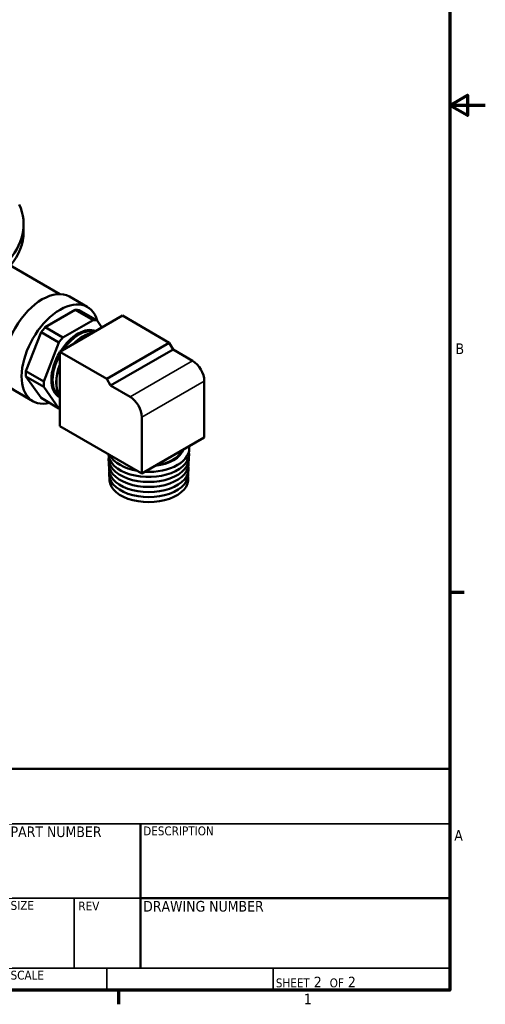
# Model space of a CAD drawing. Header units: inches. Extents: x 0.1 to 33.9, y 0.6 to 21.4.
# Tile 65 of 82: x 28.6 to 33.9, y 0.8 to 12. Entities that reach past the tile are written whole.
import ezdxf
from ezdxf.enums import TextEntityAlignment as Align

# ---------------------------------------------------------------- set-up
doc = ezdxf.new("R2010")
doc.units = ezdxf.units.IN
doc.header["$MEASUREMENT"] = 0
for name, color, linetype, lineweight in [('Border (ANSI)', 7, 'Continuous', 70), ('Title (ANSI)', 7, 'Continuous', 50), ('Visible (ANSI)', 7, 'Continuous', 50), ('Visible Narrow (ANSI)', 7, 'Continuous', 35)]:
    doc.layers.add(name, color=color, linetype=linetype, lineweight=lineweight)
doc.styles.add('Note Text (ANSI)', font='tahoma.ttf')
doc.styles.get("Standard").update_dxf_attribs({"font": 'tahoma.ttf'})
doc.styles.add('Text Style38', font='tahoma.ttf')
doc.styles.add('Text Style39', font='tahoma.ttf')

# ---------------------------------------------------------------- blocks, each defined once
blk = doc.blocks.new('Borders Default Border')
at = {"layer": 'Border (ANSI)'}
for p, q in [((33.5, 5.5), (33.66, 5.5)), ((29.75, 1), (29.75, 0.84))]:
    blk.add_line(p, q, dxfattribs=at)
at = {"layer": 'Border (ANSI)', "flags": 128}
for points in [[(0.5, 1), (0.5, 21), (33.5, 21), (33.5, 1), (0.5, 1)], [(33.9, 11), (33.5, 11), (33.7, 11.115), (33.7, 10.885), (33.5, 11)]]:
    blk.add_lwpolyline(points, dxfattribs=at)
at = {"layer": 'Border (ANSI)', "char_height": 0.12, "attachment_point": 7, "style": 'Note Text (ANSI)'}
for s, insert in [('B', (33.563, 8.19)), ('A', (33.549, 2.69)), ('1', (31.848, 0.84))]:
    blk.add_mtext(s, dxfattribs=dict(at, insert=insert))
blk = doc.blocks.new('Title Blocks ECS Standard w Comments')
at = {"layer": 'Title (ANSI)'}
for p, q in [((2.182, 4.756), (2.182, 7.256)), ((2.182, 7.256), (4.682, 7.256)), ((4.682, 7.256), (4.682, 4.756)), ((12.432, 7.256), (4.682, 7.256)), ((4.682, 7.256), (4.682, 4.756)), ((12.432, 4.756), (12.432, 7.256)), ((8.932, 6.636), (8.932, 5.006)), ((8.932, 5.794), (12.432, 5.794)), ((4.682, 4.756), (2.182, 4.756)), ((4.682, 4.756), (12.432, 4.756))]:
    blk.add_line(p, q, dxfattribs=at)
at = {"layer": 'Title (ANSI)', "lineweight": 35}
for p, q in [((6.432, 6.506), (6.432, 7.256)), ((7.432, 4.756), (7.432, 7.256)), ((4.682, 6.881), (7.432, 6.881)), ((7.432, 6.636), (12.432, 6.636)), ((4.682, 6.506), (7.432, 6.506)), ((8.932, 5.794), (7.432, 5.794)), ((8.182, 5.006), (8.182, 5.794)), ((12.432, 5.006), (7.432, 5.006)), ((8.552, 5.006), (8.552, 4.756)), ((10.432, 5.006), (10.432, 4.756))]:
    blk.add_line(p, q, dxfattribs=at)
at = {"layer": 'Title (ANSI)', "style": 'Text Style38'}
for s, p in [('DRAWN', (4.712, 7.226)), ('CHECKED', (4.712, 6.851)), ('DESCRIPTION', (8.962, 6.606)), ('SIZE', (7.462, 5.764)), ('REV', (8.229, 5.757)), ('SCALE', (7.462, 4.976))]:
    blk.add_text(s, height=0.1, dxfattribs=at).set_placement(p, align=Align.TOP_LEFT)
at = {"layer": 'Title (ANSI)', "char_height": 0.12, "style": 'Note Text (ANSI)'}
for s, insert, attachment_point in [('\\fTahoma|b0|i0;NOTES', (2.212, 7.226), 1), ('\\fTahoma|b0|i0;PART NUMBER', (7.462, 6.606), 1), ('\\fTahoma|b0|i0;DRAWING NUMBER', (8.962, 5.764), 1), ('\\fTahoma|b0|i0;\\H0.1000;SHEET\\fTahoma|b0|i0;\\H0.1200; 2  \\fTahoma|b0|i0;\\H0.1000;OF\\fTahoma|b0|i0;\\H0.1200; 2 ', (10.462, 4.786), 7)]:
    blk.add_mtext(s, dxfattribs=dict(at, insert=insert, attachment_point=attachment_point))
at = {"layer": 'Title (ANSI)', "lineweight": 30, "flags": 63}
for tag, p in [('COMPANY', (9.932, 6.946)), ('Sheet_Size', (7.807, 5.381)), ('REVISION_NUMBER', (8.557, 5.381)), ('<DRAWING_NUMBER>', (10.682, 5.4))]:
    blk.add_attdef(tag, text='', height=0.24, dxfattribs=at).set_placement(p, align=Align.MIDDLE_CENTER)
at = {"layer": 'Title (ANSI)', "style": 'Text Style39'}
for tag, p in [('AUTHOR', (4.712, 6.911)), ('CREATION_DATE', (6.462, 6.911)), ('CHECKED_BY', (4.712, 6.536)), ('CHECKED_DATE', (6.462, 6.536))]:
    blk.add_attdef(tag, text='', height=0.125, dxfattribs=at).set_placement(p, align=Align.BOTTOM_LEFT)
at = {"layer": 'Title (ANSI)', "lineweight": 30, "flags": 63}
for tag, height, p in [('COMMENTS', 0.12, (2.212, 7.006)), ('DESCRIPTION', 0.125, (8.962, 6.386))]:
    blk.add_attdef(tag, text='', height=height, dxfattribs=at).set_placement(p, align=Align.TOP_LEFT)
blk.add_attdef('PART_NUMBER', text='', height=0.24, dxfattribs=at).set_placement((7.462, 6.223), align=Align.MIDDLE_LEFT)
blk.add_attdef('Initial_View_Scale', text='', height=0.12, dxfattribs=at).set_placement((8.522, 4.786), align=Align.BOTTOM_RIGHT)

msp = doc.modelspace()

# ---------------------------------------------------------------- linework, layer by layer
at = {"layer": 'Visible (ANSI)'}
for p, q in [((28.678, 9.655), (28.678, 9.573)), ((29.087, 8.867), (28.403, 9.263)), ((29.398, 8.722), (29.196, 8.839)), ((28.92, 8.492), (29.262, 8.69)), ((29.262, 8.69), (29.464, 8.573)), ((29.509, 8.569), (29.307, 8.686)), ((29.795, 8.624), (29.088, 8.216)), ((29.464, 8.573), (29.122, 8.376)), ((29.795, 8.624), (30.325, 8.318)), ((29.122, 8.376), (28.92, 8.492)), ((29.564, 8.49), (29.509, 8.569)), ((28.704, 7.996), (28.875, 8.436)), ((28.875, 8.436), (29.077, 8.32)), ((29.077, 8.32), (28.906, 7.879)), ((30.325, 8.318), (29.618, 7.909)), ((30.37, 8.241), (29.662, 7.833)), ((30.325, 8.318), (30.37, 8.241)), ((30.37, 8.241), (30.589, 8.114)), ((29.088, 7.375), (29.088, 8.216)), ((29.088, 8.216), (29.618, 7.909)), ((28.906, 7.879), (28.704, 7.996)), ((28.704, 7.936), (28.906, 7.819)), ((28.875, 7.693), (28.704, 7.936)), ((29.618, 7.909), (29.662, 7.833)), ((28.906, 7.819), (29.077, 7.576)), ((29.662, 7.833), (29.882, 7.706)), ((30.721, 7.885), (30.721, 7.248)), ((28.783, 7.657), (28.581, 7.773)), ((29.077, 7.576), (28.875, 7.693)), ((29.088, 7.699), (29.087, 7.699)), ((30.014, 7.477), (30.014, 6.84)), ((30.014, 6.84), (29.088, 7.375)), ((30.721, 7.248), (30.014, 6.84))]:
    msp.add_line(p, q, dxfattribs=at)
for centre, major_axis, start_param, end_param in [((27.128, 9.655), (1.55, 0), 5.772728, 6.537873), ((27.128, 9.573), (1.55, 0), 5.840461, 6.283185), ((28.889, 8.306), (-0.308, -0.533), 3.141593, 6.283185), ((29.091, 8.189), (-0.308, -0.533), 2.63442, 6.789762), ((29.091, 8.189), (0.274, 0.475), 0.194644, 0.328955), ((29.293, 8.073), (0.274, 0.475), 0.194644, 0.328955), ((29.091, 8.189), (0.274, 0.475), 1.241842, 1.376152), ((29.293, 8.073), (0.213, 0.369), 0.062712, 1.508084), ((29.296, 8.071), (0.213, 0.369), 0.076059, 1.494738), ((29.298, 8.07), (0.213, 0.369), 0.08615, 1.484647), ((29.301, 8.068), (0.209, 0.362), 0.127155, 1.443642), ((29.293, 8.073), (0.274, 0.475), 1.241842, 1.376152), ((29.346, 8.042), (0.212, 0.367), 0.411864, 1.158933), ((29.348, 8.041), (0.212, 0.367), 0.430397, 1.140399), ((29.301, 8.068), (-0.209, -0.362), 4.729826, 6.265748), ((29.293, 8.073), (-0.213, -0.369), 4.674367, 6.311335), ((29.296, 8.071), (-0.213, -0.369), 4.686352, 6.305285), ((29.298, 8.07), (-0.213, -0.369), 4.69538, 6.300194), ((29.346, 8.042), (-0.212, -0.367), 4.962926, 6.032649), ((29.348, 8.041), (-0.212, -0.367), 4.975996, 6.019578), ((30.589, 7.961), (0.094, -0.162), 0.785398, 2.356194), ((29.091, 8.189), (0.274, 0.475), 2.289039, 2.42335), ((29.293, 8.073), (0.274, 0.475), 2.289039, 2.42335), ((29.882, 7.553), (0.094, -0.162), 0.785398, 2.356194), ((29.293, 8.073), (-0.274, -0.475), 0.194644, 0.227872), ((30.093, 7.123), (0.459, 0), 4.612256, 6.383318), ((30.093, 7.006), (-0.454, 0), 6.19359, 9.514373), ((30.093, 7.064), (-0.457, 0), 0.025266, 3.230655), ((30.093, 7.123), (-0.459, 0), 0.284114, 1.286682), ((30.093, 7.153), (0.398, 0), 4.895194, 6.100381), ((30.093, 7.153), (0.387, 0), 4.938334, 6.057241), ((30.093, 6.948), (-0.452, 0), 6.193052, 9.514911), ((30.093, 6.889), (-0.45, 0), 6.192509, 9.515455), ((30.093, 6.831), (-0.448, 0), 6.19196, 9.516003), ((30.093, 6.773), (-0.446, 0), 6.191406, 9.516557)]:
    msp.add_ellipse(centre, major_axis=major_axis, ratio=0.57735, start_param=start_param, end_param=end_param, dxfattribs=at)
at = {"layer": 'Visible Narrow (ANSI)'}
for p, q in [((30.589, 8.114), (29.882, 7.706)), ((30.721, 7.885), (30.014, 7.477))]:
    msp.add_line(p, q, dxfattribs=at)

# ---------------------------------------------------------------- block references
msp.add_blockref('Borders Default Border', (0, 0))
msp.add_blockref('Title Blocks ECS Standard w Comments', (21.068, -3.756)).add_auto_attribs({'AUTHOR': 'ASA', 'CREATION_DATE': '3/25/2020'})

doc.saveas('drawing.dxf')
